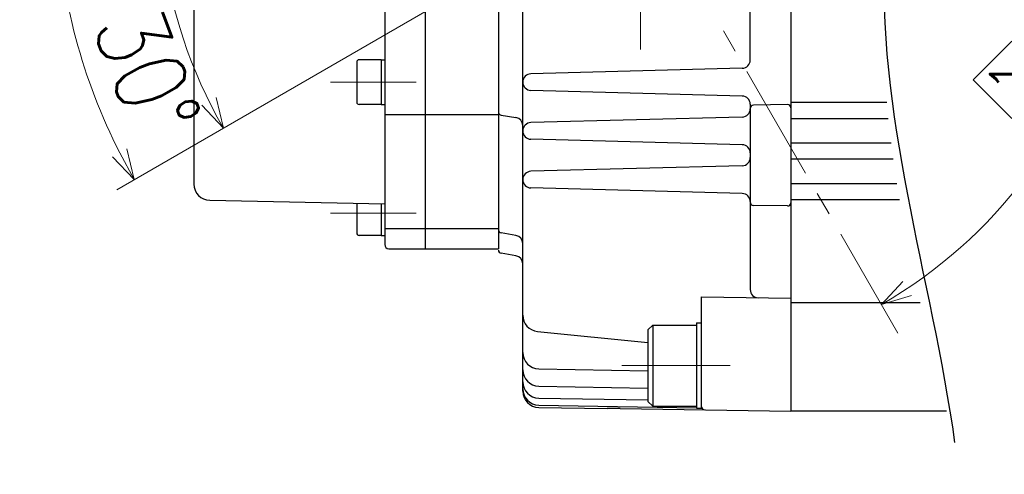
# Model space of a CAD drawing. Header units: millimetres. Extents: x 0 to 1076, y 0 to 742.
# Tile 14 of 134: x 415 to 536, y 153 to 209. Entities that reach past the tile are written whole.
import ezdxf

# ---------------------------------------------------------------- set-up
doc = ezdxf.new("R2010")
doc.units = ezdxf.units.MM
doc.header["$LTSCALE"] = 0.454724
doc.linetypes.add('CENTER', pattern=[50.8, 31.75, -6.35, 6.35, -6.35])
doc.layers.add('NoLayerName_001', color=7, linetype='Continuous')
doc.styles.get("Standard").update_dxf_attribs({"font": 'txt', "bigfont": 'extfont2'})
doc.dimstyles.get("Standard").update_dxf_attribs({"dimtxt": 2.5, "dimasz": 2.5, "dimexe": 1, "dimexo": 1, "dimtad": 1, "dimdec": 3, "dimzin": 0, "dimdsep": 46, "dimtxsty": 'Standard', "dimcen": 2.5, "dimadec": 3, "dimazin": 0, "dimtfac": 0.75, "dimtdec": 3, "dimtmove": 0, "dimatfit": 3, "dimfxl": 1, "dimarcsym": 0})

# ---------------------------------------------------------------- blocks, each defined once
blk = doc.blocks.new('DIM_0003')
at = {"color": 3, "linetype": 'Continuous', "lineweight": 13}
for points in [[(35.49, 37.61), (7.95, 21.71), (5.78, 20.46)], [(7.06, 25.49), (7.95, 21.71), (5.29, 24.54)], [(92.68, 1.12), (88.96, 0), (91.62, 2.83)]]:
    blk.add_lwpolyline(points, dxfattribs=at)
blk.add_arc((59.31, 51.36), 59.31, 300, 210, dxfattribs=at)
blk = doc.blocks.new('_OPEN30')
at = {"color": 0, "linetype": 'ByBlock', "lineweight": -2}
for p, q in [((-1, 0.267949), (0, 0)), ((0, 0), (-1, -0.267949)), ((0, 0), (-1, 0))]:
    blk.add_line(p, q, dxfattribs=at)
blk = doc.blocks.new('*D113')
at = {"layer": 'Defpoints', "color": 0}
for p in [(444.59, 225.1), (444.69, 225.1), (474.06, 215.1), (474.14, 215.15), (420.49, 212.6)]:
    blk.add_point(p, dxfattribs=at)
at = {"layer": 'NoLayerName_001', "color": 0, "linetype": 'Continuous', "lineweight": 13}
for p, q in [((442.09, 225.1), (416.9, 225.1)), ((471.89, 213.85), (426.88, 187.86))]:
    blk.add_line(p, q, dxfattribs=at)
blk.add_arc((491.38, 225.1), 71.98, 182.9855, 207.0145, dxfattribs=at)
at = {"layer": 'NoLayerName_001', "color": 0, "lineweight": 13, "xscale": 3.75, "yscale": 3.75, "zscale": 3.75}
for p, rotation in [((419.4, 225.1), 91.49276286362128), ((429.04, 189.11), 298.5072371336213)]:
    blk.add_blockref('_OPEN30', p, dxfattribs=dict(at, rotation=rotation))
at = {"layer": 'NoLayerName_001', "color": 0, "lineweight": 13, "insert": (430.63, 202.28), "char_height": 8.75, "attachment_point": 5, "rotation": 290.5873}
blk.add_mtext('\\W0.8000;30%%d', dxfattribs=at)
blk = doc.blocks.new('ASM_0001')
at = {"color": 7, "linetype": 'Continuous', "lineweight": 13}
for p, q in [((-0.5, 0.5), (0, 1)), ((0.5, 0.5), (0, 1)), ((0, 0), (-0.5, 0.5)), ((0, 0), (0.5, 0.5))]:
    blk.add_line(p, q, dxfattribs=at)
at = {"color": 7, "linetype": 'Continuous', "lineweight": 13, "width": 0.9}
blk.add_text('1', height=0.566, rotation=360, dxfattribs=at).set_placement((-0.167, 0.217))

msp = doc.modelspace()

# ---------------------------------------------------------------- linework, layer by layer
at = {"layer": 'NoLayerName_001', "color": 7, "linetype": 'Continuous', "lineweight": 25}
for p, q in [((509.876358, 289.598774), (509.876358, 160.598774)), ((509.876358, 289.192668), (509.876358, 160.598774)), ((436.376358, 261.637401), (436.376358, 188.557542)), ((459.876358, 214.398774), (459.876358, 181.098774)), ((464.876358, 213.648774), (464.876358, 180.598769)), ((473.876358, 211.421787), (473.876358, 180.598774)), ((476.876358, 163.064169), (476.876358, 211.280852)), ((504.876358, 203.806137), (504.876358, 210.616313)), ((459.426358, 203.847107), (456.726358, 203.847107)), ((459.426358, 203.847107), (459.426358, 198.347107)), ((459.426358, 203.847107), (459.876358, 203.847107)), ((456.426358, 203.547107), (456.426358, 198.647107)), ((503.902535, 202.80648), (477.876015, 202.124951)), ((503.902535, 199.391069), (477.876015, 200.072597)), ((459.426358, 198.347107), (456.726358, 198.347107)), ((459.426358, 198.347107), (459.876358, 198.347107)), ((504.876358, 198.391412), (504.876358, 175.560582)), ((509.469377, 198.341671), (505.269377, 198.268359)), ((521.682287, 198.598774), (509.876358, 198.598774)), ((459.876358, 197.098781), (473.876358, 197.098781)), ((474.210598, 197.043075), (476.040757, 196.738048)), ((503.902535, 196.80648), (477.876015, 196.124951)), ((521.879349, 196.598774), (509.876358, 196.598774)), ((503.902535, 193.391069), (477.876015, 194.072597)), ((522.227604, 193.598774), (509.876358, 193.598774)), ((522.49314, 191.598774), (509.876358, 191.598774)), ((503.902535, 190.80648), (477.876015, 190.124951)), ((503.902535, 187.391069), (477.876015, 188.072597)), ((522.938455, 188.598774), (509.876358, 188.598774)), ((438.337358, 186.560528), (459.876358, 186.140441)), ((456.426358, 186.212316), (456.426358, 182.530419)), ((459.426358, 186.149816), (459.426358, 182.230419)), ((509.469377, 185.855878), (505.267992, 185.929214)), ((523.264872, 186.598774), (509.876358, 186.598774)), ((459.876358, 183.098774), (473.876358, 183.098774)), ((459.426358, 182.230419), (456.726358, 182.230419)), ((459.426358, 182.230419), (459.876358, 182.230419)), ((476.040757, 182.238048), (474.210598, 182.543075)), ((460.376358, 180.598774), (473.876358, 180.598774)), ((476.040757, 179.738048), (474.210598, 180.043075)), ((498.876358, 160.959048), (498.876358, 174.666528)), ((498.888667, 174.666342), (509.876358, 174.499861)), ((525.78989, 173.950749), (509.876358, 173.950749)), ((492.876358, 171.209048), (492.276358, 170.609048)), ((492.876358, 171.209048), (498.276358, 171.209048)), ((492.876358, 171.209048), (492.876358, 161.209048)), ((498.276358, 171.459048), (498.276358, 160.959048)), ((498.276358, 171.459048), (498.876358, 171.459048)), ((478.675519, 170.426883), (492.276358, 169.054151)), ((492.276358, 170.609048), (492.276358, 161.809048)), ((478.841453, 165.813013), (492.276358, 165.578505)), ((478.841453, 163.689571), (492.276358, 163.455064)), ((478.841453, 162.217419), (492.276358, 161.982912)), ((478.841453, 161.350726), (498.276358, 161.011489)), ((492.876358, 161.209048), (492.276358, 161.809048)), ((478.841453, 161.064474), (487.279564, 160.917186)), ((488.861208, 160.917186), (487.279564, 160.917186)), ((488.861208, 160.917186), (509.876358, 160.598774)), ((492.876358, 161.209048), (498.276358, 161.209048)), ((498.276358, 160.959048), (498.876358, 160.959048)), ((529.052339, 160.598774), (509.876358, 160.598774))]:
    msp.add_line(p, q, dxfattribs=at)
at = {"layer": 'NoLayerName_001', "color": 4, "linetype": 'CENTER', "lineweight": 13}
for p, q in [((491.376358, 205.098774), (491.376358, 286.044131)), ((481.376358, 242.419282), (523.058333, 170.223983)), ((453.219878, 201.097107), (463.74665, 201.097107)), ((453.219878, 184.980419), (463.74665, 184.980419)), ((489.069878, 166.209048), (502.396595, 166.209048))]:
    msp.add_line(p, q, dxfattribs=at)
at = {"layer": 'NoLayerName_001', "color": 7, "linetype": 'Continuous', "lineweight": 25}
for centre, radius, start, end in [((456.726358, 203.547107), 0.3, 90, 180), ((503.876358, 203.806137), 1, 271.5, 0), ((477.902887, 201.098774), 1.026529, 91.5, 268.5), ((503.876358, 198.391412), 1, 0, 88.5), ((456.726358, 198.647107), 0.3, 180, 270), ((503.876358, 197.806137), 1, 271.5, 0), ((505.276358, 197.86842), 0.4, 91, 180), ((509.476358, 197.941731), 0.4, 0, 91), ((474.276358, 197.437632), 0.4, 180, 260.53767779), ((475.876358, 195.751654), 1, 0, 80.53767779), ((477.902887, 195.098774), 1.026529, 91.5, 268.5), ((503.876358, 192.391412), 1, 0, 88.5), ((503.876358, 191.806137), 1, 271.5, 0), ((477.902887, 189.098774), 1.026529, 91.5, 268.5), ((438.376358, 188.560148), 2, 180, 268.88267078), ((503.876358, 186.391412), 1, 0, 88.5), ((505.274973, 186.329153), 0.4, 177.45117848, 269), ((509.476358, 186.255817), 0.4, 269, 0), ((456.726358, 182.530419), 0.3, 180, 270), ((474.276358, 182.937632), 0.4, 180, 260.53767779), ((475.876358, 181.251654), 1, 0, 80.53767779), ((460.376358, 181.098774), 0.5, 180, 270), ((474.276358, 180.437632), 0.4, 180, 260.53767779), ((475.876358, 178.751654), 1, 0, 80.53767779), ((505.876358, 175.560582), 1, 180, 269.13194855), ((478.876358, 172.416773), 2, 180, 264.23665847), ((478.876358, 167.812708), 2, 180, 269), ((478.876358, 165.689266), 2, 180, 269), ((478.876358, 164.217114), 2, 180, 269), ((478.876358, 163.350422), 2, 180, 269), ((478.876358, 163.064169), 2, 180, 269), ((499.276358, 161.159426), 0.4, 180, 269.13194855)]:
    msp.add_arc(centre, radius, start, end, dxfattribs=at)
msp.add_open_spline([(520.497679, 294.573526), (522.39181, 290.028658), (534.667945, 266.428364), (513.200361, 217.681595), (527.189548, 177.206747), (530.046939, 156.765385)], degree=3, knots=[0, 0, 0, 0, 14.7713234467, 77.7966622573, 139.7169796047, 139.7169796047, 139.7169796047, 139.7169796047], dxfattribs=at)

# ---------------------------------------------------------------- block references
at = {"layer": 'NoLayerName_001', "color": 3, "linetype": 'Continuous', "lineweight": 13}
msp.add_blockref('DIM_0003', (432.070374, 173.738251), dxfattribs=at)
at = {"layer": 'NoLayerName_001', "color": 7, "linetype": 'Continuous', "lineweight": 25, "xscale": 9.54594000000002, "yscale": 9.54594000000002, "zscale": 9.54594000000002, "rotation": 90}
msp.add_blockref('ASM_0001', (541.879969, 201.381871), dxfattribs=at)

# ---------------------------------------------------------------- texts
at = {"layer": 'NoLayerName_001', "color": 3, "lineweight": 13, "insert": (288.651845, 128.468034), "char_height": 8.48536301, "attachment_point": 7, "line_spacing_factor": 0.854167}
msp.add_mtext('\\A1;\\W0.5000;\\LＲＥＣＥＰＴＡＣＬＥ\u3000ＳＩＺＥ：Ｍ２３\\l\\P\\LＨＯＵＳＩＮＧ：ＳＦ－５ＥＰ１Ｎ８ＡＡＤ００Ｓ\\l\\P\\LＭＡＫＥＲ：ＰＨＯＥＮＩＸ\u3000ＣＯＮＴＡＣＴ\\l', dxfattribs=at)

# ---------------------------------------------------------------- dimensions: what is measured, and where the dimension line sits
at = {"layer": 'NoLayerName_001', "color": 3, "linetype": 'Continuous', "lineweight": 13}
dim = msp.add_angular_dim_2l(base=(420.494732, 212.600431), line1=((474.05585, 215.098774), (474.142453, 215.148774)), line2=((444.590838, 225.098774), (444.690838, 225.098774)), text='\\W0.8000;<>', dimstyle='Standard', override={"dimtxt": 8.75, "dimasz": 3.75, "dimexe": 2.5, "dimexo": 2.5, "dimgap": 2.5, "dimblk": 'OPEN30', "dimclrd": 0, "dimclre": 0, "dimclrt": 0, "dimazin": 2, "dimtp": 0, "dimtm": 0, "dimlwd": 13, "dimlwe": 13}, dxfattribs=at)
dim.commit()
dim.dimension.update_dxf_attribs({"geometry": '*D113', "text_midpoint": (423.997776, 199.789877), "dimtype": 162})

doc.saveas('drawing.dxf')
